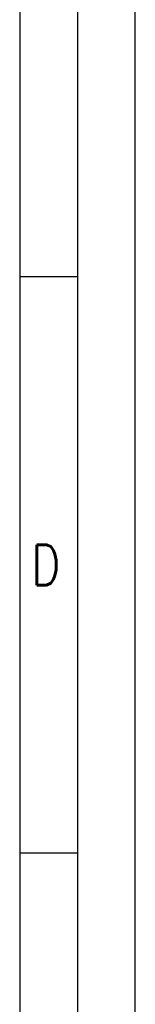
# Model space of a CAD drawing. Header units: millimetres. Extents: x 0 to 210, y 0 to 297.
# Tile 9 of 11: x 200 to 210, y 85 to 171. Entities that reach past the tile are written whole.
import ezdxf

# ---------------------------------------------------------------- set-up
doc = ezdxf.new("R2010")
doc.units = ezdxf.units.MM
doc.header["$LTSCALE"] = 19.36
doc.layers.get('0').update_dxf_attribs({"linetype": 'CONTINUOUS'})
doc.styles.get("Standard").update_dxf_attribs({"font": 'SIMPLEX.SHX', "width": 0.8})

msp = doc.modelspace()

# ---------------------------------------------------------------- linework, layer by layer
at = {"color": 7}
for p, q in [((210, 0), (210, 297)), ((200, 287), (200, 10)), ((204.9831, 148.5), (200, 148.5)), ((204.9831, 98.5), (200, 98.5))]:
    msp.add_line(p, q, dxfattribs=at)
at = {"color": 8}
msp.add_line((205, 292), (205, 5), dxfattribs=at)

# ---------------------------------------------------------------- texts
at = {"color": 8, "insert": (201, 125.2543), "char_height": 3.5, "width": 2.8, "attachment_point": 1, "line_spacing_factor": 0.9}
msp.add_mtext('D', dxfattribs=at)

doc.saveas('drawing.dxf')
